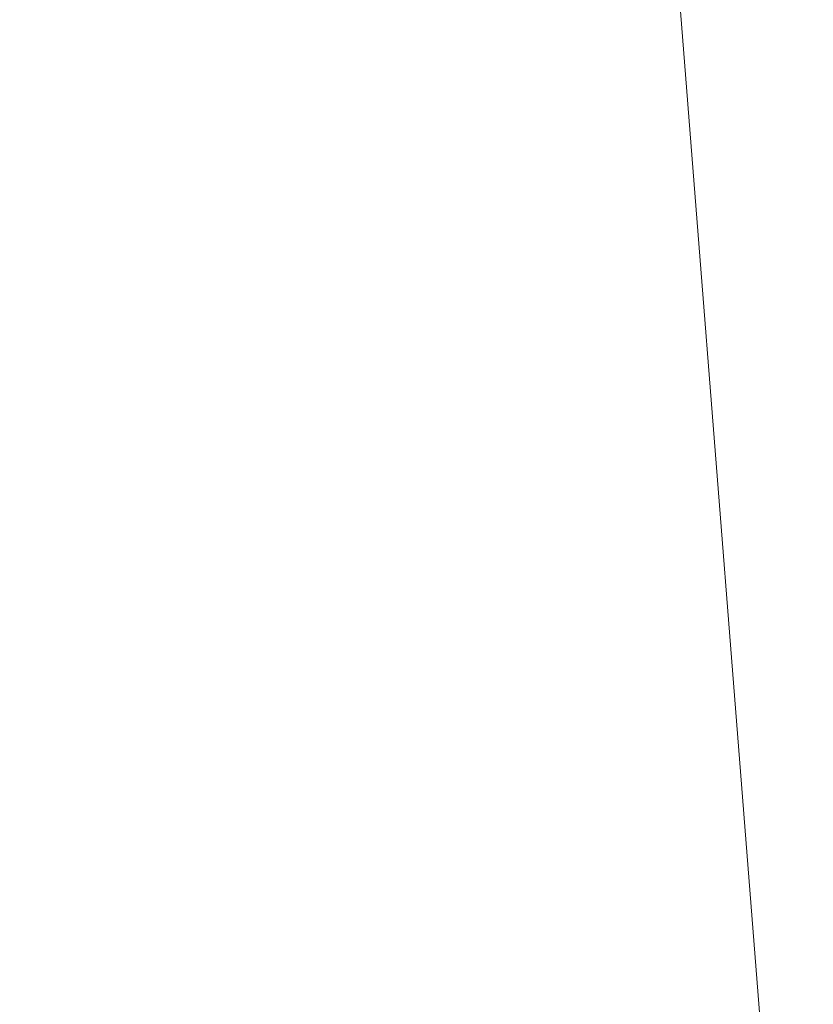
# Model space of a CAD drawing. Header units: millimetres. Extents: x -430348 to -225823, y -86243 to 5084.
# Tile 247 of 256: x -427285 to -426289, y -33732 to -32496. Entities that reach past the tile are written whole.
import ezdxf

# ---------------------------------------------------------------- set-up
doc = ezdxf.new("R2010")
doc.units = ezdxf.units.MM
doc.layers.add('A-ROOF', color=132, linetype='Continuous', lineweight=9)

msp = doc.modelspace()

# ---------------------------------------------------------------- meshes
at = {"layer": 'A-ROOF'}
mesh = msp.add_polyface(dxfattribs=at)
corners = [(-422208.1, -39960.5, 65933.7), (-425841.4, -40278.4, 63380), (-427284.8, -21978, 63380), (-423727.2, -21697.4, 65878.8), (-422831.4, -37379.3, 65640.7), (-422892.7, -36601.7, 65640.7), (-423683.1, -36664.1, 65085.6), (-423621.8, -37441.7, 65085.6), (-422727.6, -38695.2, 65640.7), (-423518, -38757.6, 65085.6), (-423456.7, -39535.2, 65085.6), (-422666.3, -39472.8, 65640.7)]
mesh.append_faces([[corners[k] for k in face] for face in [(10, 1, 9)]], dxfattribs={"vtx0": -1, "vtx1": -1})
mesh.append_faces([[corners[k] for k in face] for face in [(6, 2, 3, 5), (5, 3, 0, 4), (4, 8, 9)]], dxfattribs={"vtx0": -1, "vtx2": -1})
mesh.append_faces([[corners[k] for k in face] for face in [(0, 11, 8, 4)]], dxfattribs={"vtx0": -1, "vtx2": -1, "vtx3": -1})
mesh.append_faces([[corners[k] for k in face] for face in [(7, 4, 9, 1)]], dxfattribs={"vtx1": -1, "vtx2": -1, "vtx3": -1})
mesh.append_faces([[corners[k] for k in face] for face in [(6, 7, 1, 2), (0, 1, 10, 11)]], dxfattribs={"vtx1": -1, "vtx3": -1})
mesh = msp.add_polyface(dxfattribs=at)
corners = [(-425841.4, -40278.4, 63502.1), (-422208.1, -39960.5, 66055.7), (-423727.2, -21697.4, 66000.8), (-427284.8, -21978, 63502.1), (-422892.7, -36601.7, 65762.8), (-422831.4, -37379.3, 65762.8), (-423621.8, -37441.7, 65207.6), (-423683.1, -36664.1, 65207.6), (-423518, -38757.6, 65207.6), (-422727.6, -38695.2, 65762.8), (-422666.3, -39472.8, 65762.8), (-423456.7, -39535.2, 65207.6)]
mesh.append_faces([[corners[k] for k in face] for face in [(0, 6, 7, 3), (11, 0, 1, 10)]], dxfattribs={"vtx0": -1, "vtx2": -1})
mesh.append_faces([[corners[k] for k in face] for face in [(0, 11, 8, 6)]], dxfattribs={"vtx0": -1, "vtx2": -1, "vtx3": -1})
mesh.append_faces([[corners[k] for k in face] for face in [(9, 10, 1, 5)]], dxfattribs={"vtx1": -1, "vtx2": -1, "vtx3": -1})
mesh.append_faces([[corners[k] for k in face] for face in [(2, 3, 7, 4), (1, 2, 4, 5), (5, 6, 8, 9)]], dxfattribs={"vtx1": -1, "vtx3": -1})
mesh = msp.add_polyface(dxfattribs=at)
corners = [(-425841.4, -40278.4, 63502.1), (-427284.8, -21978, 63502.1), (-427284.8, -21978, 63380), (-425841.4, -40278.4, 63380)]
mesh.append_faces([[corners[k] for k in face] for face in [(0, 1, 2, 3)]])

doc.saveas('drawing.dxf')
